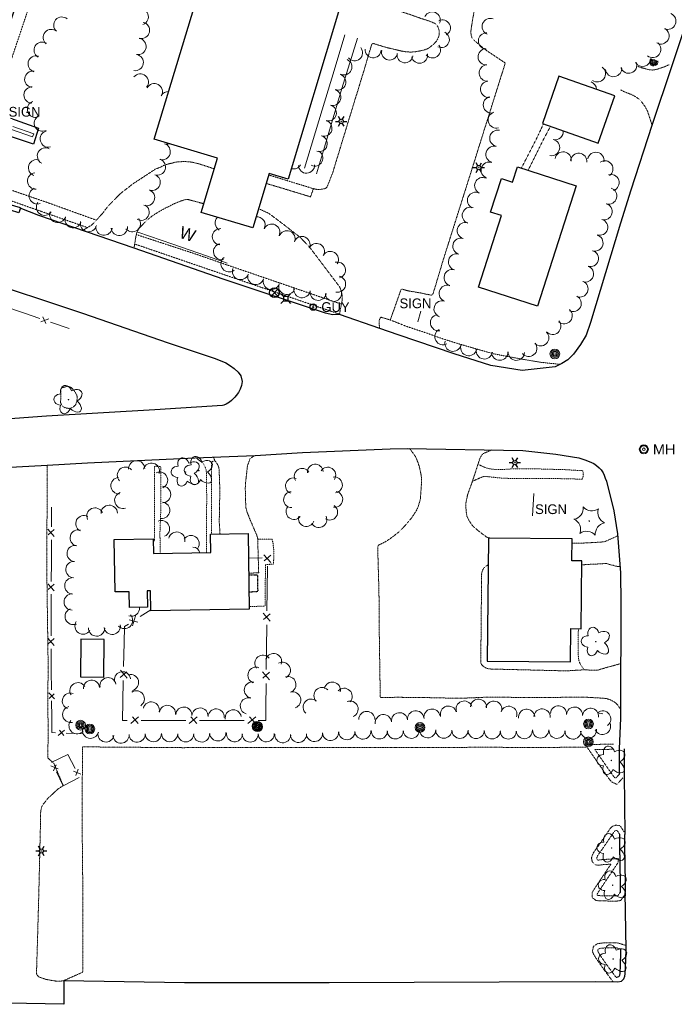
# Model space of a CAD drawing. Extents: x 386588 to 390135, y 96998 to 113606.
# Tile 13 of 93: x 387647 to 387970, y 97989 to 98474. Entities that reach past the tile are written whole.
import ezdxf
from ezdxf.enums import TextEntityAlignment as Align

# ---------------------------------------------------------------- set-up
doc = ezdxf.new("R2010")
doc.units = 0
doc.header["$MEASUREMENT"] = 0
doc.linetypes.add('Wisdot3', pattern=[0.1875, 0.125, -0.0625])
doc.linetypes.add('Wisdot5', pattern=[0.1, 0.05, -0.05])
for name, color, linetype, lineweight in [('E_BLD', 241, 'Continuous', 25), ('E_DWY', 2, 'Wisdot3', 15), ('E_LAND_Vegetation', 3, 'Continuous', 15), ('E_LTG', 21, 'Continuous', 25), ('E_MISCPROP', 30, 'Continuous', 15), ('E_MISCPROP_HvyDash', 241, 'Wisdot3', 25), ('E_MISCPROP_Railing', 30, 'Continuous', 15), ('E_PATH_Sidewalk', 2, 'Wisdot5', 15), ('E_RDWY', 21, 'Continuous', 25), ('E_SGN', 21, 'Continuous', 15), ('E_SIG', 5, 'Continuous', 30), ('E_STRUCT', 40, 'Continuous', 25), ('E_UTL_AG_Bold', 30, 'Continuous', 25), ('E_UTL_EGuyWire', 200, 'Continuous', 25), ('E_UTL_MH', 30, 'Continuous', 15)]:
    doc.layers.add(name, color=color, linetype=linetype, lineweight=lineweight)
doc.styles.add('Style-dot_font5', font='dot_font5.shx')
doc.styles.add('Style-IGR_FONT_0', font='dot_font15.shx')

# ---------------------------------------------------------------- blocks, each defined once
blk = doc.blocks.new('GUY')
at = {"layer": 'E_UTL_EGuyWire'}
for radius in [4, 0.5]:
    blk.add_circle((0, 0), radius, dxfattribs=at)
at = {"layer": 'E_UTL_EGuyWire', "style": 'Style-dot_font5'}
blk.add_text('GUY', height=12, dxfattribs=at).set_placement((10, 0), align=Align.MIDDLE_LEFT)
blk = doc.blocks.new('LPOL')
at = {"layer": 'E_LTG'}
for p, q in [((-4, 0), (-1.5, 0)), ((-0.75, 1.3), (-2, 3.46)), ((0.75, 1.3), (2, 3.46)), ((1.5, 0), (4, 0)), ((-2, -3.46), (-0.75, -1.3)), ((2, -3.46), (0.75, -1.3))]:
    blk.add_line(p, q, dxfattribs=at)
for radius in [1.5, 1.5, 1.5, 0.125]:
    blk.add_circle((0, 0), radius, dxfattribs=at)
blk = doc.blocks.new('MH')
at = {"layer": 'E_UTL_MH'}
for radius in [5, 4, 1.5]:
    blk.add_circle((0, 0), radius, dxfattribs=at)
at = {"layer": 'E_UTL_MH', "style": 'Style-dot_font5', "width": 1.111111}
blk.add_text('MH', height=10.8, dxfattribs=at).set_placement((10, 0), align=Align.MIDDLE_LEFT)
blk = doc.blocks.new('PBX')
at = {"layer": 'E_SIG'}
for p, q in [((4.9, 5.1), (-5.1, -5.1)), ((-5.1, 5), (5, -5.2))]:
    blk.add_line(p, q, dxfattribs=at)
blk.add_circle((0, 0), 7.21, dxfattribs=at)
blk = doc.blocks.new('PED')
at = {"layer": 'E_UTL_AG_Bold'}
for p, q in [((-2.5, 2.5), (-5.3, 5.3)), ((2.5, 2.5), (5.3, 5.3)), ((-2.5, -2.5), (-5.3, -5.3)), ((2.5, -2.5), (5.3, -5.3))]:
    blk.add_line(p, q, dxfattribs=at)
at = {"layer": 'E_UTL_AG_Bold', "flags": 128}
blk.add_lwpolyline([(-2.5, -2.5), (2.5, -2.5), (2.5, 2.5), (-2.5, 2.5)], close=True, dxfattribs=at)
blk = doc.blocks.new('CTRE')
at = {"layer": 'E_LAND_Vegetation'}
blk.add_circle((0, 0), 0.223, dxfattribs=at)
for centre, start, end in [((-11.97, 8.96), 280.2067, 5.97162), ((1.81, 14.92), 220.21132, 305.97623), ((13.83, 5.89), 160.21133, 245.97624), ((-13.83, -5.9), 340.21132, 65.97623), ((-1.81, -14.93), 40.21133, 125.97624)]:
    blk.add_arc(centre, 7.87, start, end, dxfattribs=at)
at = {"layer": 'E_LAND_Vegetation', "extrusion": (0, 0, -1)}
blk.add_arc((-12.03, -9.04), 7.87, 354.07279, 79.74889, dxfattribs=at)
blk = doc.blocks.new('POLE')
at = {"layer": 'E_MISCPROP'}
for radius in [4.46, 3.35, 2.23, 1.12]:
    blk.add_circle((0, 0), radius, dxfattribs=at)
blk = doc.blocks.new('SIGN')
at = {"layer": 'E_SGN', "lineweight": 13, "style": 'Style-dot_font5'}
blk.add_text('SIGN', height=12, dxfattribs=at).set_placement((0, 0), align=Align.MIDDLE_CENTER)
blk = doc.blocks.new('DTRE')
at = {"layer": 'E_LAND_Vegetation'}
blk.add_circle((-0.18, 0), 0.183, dxfattribs=at)
for centre, major_axis, ratio in [((-1.87, 5.32), (1.36, -4.98), 0.782863), ((4.06, 2.74), (-5.27, -2.93), 0.691916), ((-5.87, 0.15), (4.93, -0.12), 0.832022), ((-2.49, -5.24), (1.8, 4.86), 0.716896), ((3.54, -3.71), (-5.01, 4.58), 0.560249)]:
    blk.add_ellipse(centre, major_axis=major_axis, ratio=ratio, start_param=1.570796, end_param=4.712389, dxfattribs=at)

msp = doc.modelspace()

# ---------------------------------------------------------------- linework, layer by layer
at = {"layer": 'E_BLD'}
for p, q in [((387713.37, 98414.84), (387738.25, 98497.49)), ((387804.14, 98477.66), (387779.32, 98395.23)), ((387912.7, 98445.9), (387904.58, 98422.59)), ((387940.23, 98436.3), (387912.7, 98445.9)), ((387932.11, 98413), (387940.23, 98436.3)), ((387904.58, 98422.59), (387932.11, 98413)), ((387744.51, 98405.46), (387713.37, 98414.84)), ((387736.48, 98378.8), (387744.51, 98405.46)), ((387889.89, 98393.68), (387892.32, 98401.23)), ((387892.32, 98401.23), (387921.25, 98391.91)), ((387769.96, 98398.05), (387761.86, 98371.16)), ((387779.32, 98395.23), (387769.96, 98398.05)), ((387879.09, 98379.01), (387884.39, 98395.45)), ((387884.39, 98395.45), (387889.89, 98393.68)), ((387921.25, 98391.91), (387902.14, 98332.59)), ((387761.86, 98371.16), (387736.48, 98378.8)), ((387873.08, 98341.96), (387884.46, 98377.29)), ((387884.46, 98377.29), (387879.09, 98379.01)), ((387902.14, 98332.59), (387873.08, 98341.96)), ((387741.02, 98220.39), (387759.59, 98220.65)), ((387741.15, 98211.21), (387741.02, 98220.39)), ((387759.59, 98220.65), (387760.12, 98183.3)), ((387693.65, 98217.68), (387712.83, 98217.95)), ((387694.01, 98191.89), (387693.65, 98217.68)), ((387712.83, 98217.95), (387712.93, 98210.81)), ((387878.09, 98218.42), (387877.43, 98157.81)), ((387919.28, 98217.97), (387878.09, 98218.42)), ((387919.16, 98207.16), (387919.28, 98217.97)), ((387712.93, 98210.81), (387741.15, 98211.21)), ((387923.98, 98207.11), (387919.16, 98207.16)), ((387923.62, 98173.75), (387923.98, 98207.11)), ((387701.06, 98191.98), (387694.01, 98191.89)), ((387701.17, 98184.23), (387701.06, 98191.98)), ((387711.46, 98192.42), (387709.87, 98192.4)), ((387709.87, 98192.4), (387709.99, 98184.35)), ((387711.6, 98182.62), (387711.46, 98192.42)), ((387709.99, 98184.35), (387701.17, 98184.23)), ((387760.12, 98183.3), (387711.6, 98182.62)), ((387918.49, 98157.36), (387918.67, 98173.8)), ((387918.67, 98173.8), (387923.62, 98173.75)), ((387677.19, 98168.53), (387677.01, 98150.02)), ((387688.72, 98168.41), (387677.19, 98168.53)), ((387688.53, 98149.9), (387688.72, 98168.41)), ((387877.43, 98157.81), (387918.49, 98157.36)), ((387677.01, 98150.02), (387688.53, 98149.9))]:
    msp.add_line(p, q, dxfattribs=at)
at = {"layer": 'E_DWY', "flags": 128}
for points in [[(387818.59, 98455.11), (387820.09, 98460.28), (387820.69, 98462.07), (387821.28, 98462.02), (387822.44, 98461.68), (387824.21, 98461.13), (387825.71, 98460.66), (387828.13, 98459.96), (387830.59, 98459.42), (387832.27, 98459), (387833.86, 98458.63), (387835.54, 98458.21), (387837.55, 98457.92), (387839.71, 98457.79), (387841.77, 98457.93), (387843.86, 98458.28), (387845.25, 98458.57), (387846.55, 98458.89), (387848.41, 98459.63), (387849.54, 98460.48), (387850.54, 98461.28), (387851.59, 98462.29), (387852.4, 98463.23), (387853.23, 98464.67), (387853.76, 98466.34), (387853.81, 98467.53), (387853.73, 98468.26), (387853.34, 98469.75), (387852.62, 98471.06), (387851.55, 98471.97), (387849.34, 98472.9), (387847.38, 98473.58), (387844.74, 98474.38), (387839.36, 98476.3), (387803.36, 98487.83), (387802.63, 98487.87), (387801.37, 98488.01), (387799.9, 98488.15), (387798.71, 98488.31), (387796.74, 98488.31), (387795.35, 98488.14), (387795, 98488.03), (387794.25, 98487.62), (387793.45, 98486.82), (387792.54, 98485.33), (387791.6, 98483.2), (387790.98, 98481.62)], [(387824.41, 98321.67), (387824.09, 98324.41), (387824.13, 98325.1), (387824.28, 98325.73), (387824.43, 98326.21), (387824.7, 98326.77), (387825.13, 98327.18), (387829.64, 98325.84), (387834.91, 98340.7), (387835.42, 98340.99), (387838.27, 98340.21), (387841.98, 98339.59), (387845.77, 98338.9), (387847.95, 98338.41), (387848.9, 98338.25), (387849.76, 98338.02), (387850.15, 98338.14), (387850.58, 98338.51), (387850.91, 98339.34), (387855.92, 98356.04), (387869.88, 98400.13), (387878.24, 98426.77), (387886.31, 98452.42), (387877.34, 98458.37), (387872.77, 98461.97), (387870.82, 98463.76), (387869.99, 98464.65), (387869.44, 98466.15), (387869.39, 98468.08), (387869.65, 98470.33), (387870.24, 98474.03), (387870.83, 98477.12), (387871.3, 98479.52), (387871.87, 98482.34), (387872.15, 98484.08)], [(387794.92, 98390.06), (387797.67, 98390.6), (387798.54, 98391.41), (387801.38, 98398.69), (387808.73, 98422.86), (387815.78, 98445.78), (387818.59, 98455.11)], [(387966.98, 98451.55), (387964.76, 98450.55), (387962.62, 98449.86), (387960.94, 98449.26), (387958.88, 98448.94), (387957.11, 98449.07), (387955.08, 98449.68), (387953.07, 98450.19), (387951.57, 98450.74)], [(387958.59, 98422.01), (387956.91, 98427.12), (387956.27, 98429.01), (387955.24, 98430.85), (387954.47, 98431.9), (387953.32, 98433.52), (387952.36, 98434.51), (387951.25, 98435.29), (387949.93, 98436.15), (387948.5, 98436.85), (387947.04, 98437.45), (387945.29, 98438.06), (387943.01, 98439.25)], [(387742.95, 98400.27), (387735.08, 98402.85), (387733.65, 98403.12), (387732.41, 98403.44), (387730.95, 98403.7), (387729.48, 98403.8), (387728.03, 98403.85), (387726.39, 98403.8), (387724.89, 98403.71), (387723.43, 98403.47), (387721.98, 98403.08), (387720.28, 98402.68), (387718.39, 98402.11), (387717.1, 98401.48), (387716.08, 98400.92), (387714.14, 98400.28)], [(387714.16, 98400.29), (387702.71, 98392.79), (387700.44, 98391), (387698.38, 98389.47), (387696.31, 98387.74), (387694.73, 98386.13), (387692.76, 98384.11), (387690.83, 98382.17), (387689.53, 98380.55), (387688.03, 98378.52), (387686.19, 98376.48), (387684.49, 98374.62), (387683.34, 98373.41), (387682.41, 98372.54), (387678.12, 98369.89)], [(387768.47, 98393.13), (387790.35, 98386.49), (387791.78, 98390.5), (387793.63, 98390.12), (387794.95, 98390.06)], [(387703.39, 98361.2), (387704.33, 98367.14), (387704.53, 98368.15), (387704.85, 98369.17), (387705.27, 98369.96), (387706.07, 98371.09), (387707.19, 98372.34), (387708.78, 98373.98), (387710.17, 98375.29), (387711.3, 98376.27), (387712.54, 98377.21), (387716.29, 98379.56), (387718.74, 98380.91), (387720.51, 98381.7), (387722.71, 98382.9), (387724.27, 98383.57), (387726.04, 98384.28), (387727.84, 98384.9), (387729.07, 98385.18), (387730.17, 98385.13), (387732.13, 98384.64), (387734.36, 98384.03), (387735.88, 98383.57), (387737.78, 98383.1)], [(387764.72, 98380.68), (387769.83, 98378.33), (387777.65, 98372.44), (387785.41, 98366.38), (387789.77, 98361.85), (387804.77, 98342.01), (387805.44, 98340.2), (387805.76, 98338.85), (387805.94, 98337.79), (387806.01, 98336.29), (387805.81, 98334.75), (387805.51, 98333.52), (387805.26, 98332.16), (387805.11, 98331.48), (387804.62, 98328.5)], [(387675.13, 98288.81), (387673.99, 98290.91), (387673.33, 98291.59), (387672.57, 98292.48), (387671.95, 98292.81), (387671.03, 98293.01), (387670.13, 98292.98), (387669.38, 98292.83), (387668.33, 98292.57), (387667.63, 98292.15), (387667.27, 98291.83), (387667.31, 98287.11)], [(387667.31, 98287.11), (387667.11, 98285.32), (387667.52, 98284.27), (387668.24, 98283.33), (387669.14, 98282.7), (387670.21, 98282.38), (387671.54, 98282.27), (387672.81, 98282.56), (387673.96, 98283.39), (387674.61, 98284.05), (387675.14, 98285.51), (387675.34, 98287.21), (387675.28, 98288.3), (387675.13, 98288.81)], [(387742.52, 98258.29), (387743.11, 98256.78), (387743.76, 98255.74), (387744.3, 98255.01), (387744.9, 98253.94), (387745.2, 98252.9), (387745.27, 98252.37), (387745.56, 98246.27), (387745.62, 98240.87), (387745.52, 98232.32), (387745.35, 98226.73), (387745.76, 98220.46)], [(387762.81, 98259.11), (387760.53, 98257.45), (387759.93, 98255.87), (387759.27, 98253.9), (387759.11, 98252.64), (387758.93, 98250.76), (387758.72, 98248.96), (387758.47, 98246.96), (387758.27, 98244.96), (387758.2, 98242.69), (387758.26, 98240.18), (387758.3, 98237.73), (387758.4, 98235.48), (387758.51, 98233.59), (387758.55, 98233.13), (387759.02, 98231.44), (387760.2, 98228.28), (387762.33, 98223.38), (387763.95, 98219.53), (387764.19, 98218.69), (387764.27, 98218.25), (387764.32, 98218.03), (387764.8, 98201.34), (387759.87, 98201.04)], [(387943.03, 98134.26), (387941.54, 98136.33), (387940.91, 98136.97), (387940.15, 98137.6), (387939.16, 98138.15), (387938.15, 98138.65), (387937.16, 98139), (387936.12, 98139.29), (387935.39, 98139.39), (387934.89, 98139.46), (387934.56, 98139.52), (387925.59, 98140.01), (387897.77, 98139.84), (387878.45, 98140.06), (387863.91, 98139.45), (387847.88, 98139.8), (387833.53, 98139.96), (387824.74, 98139.85), (387824.51, 98151.94), (387824.29, 98167.71), (387824.14, 98176.33), (387824.08, 98191.17), (387823.68, 98205.66), (387823.43, 98213.49), (387823.67, 98214.81), (387827.22, 98216.54), (387829.91, 98218.32), (387833.57, 98221.15), (387836.13, 98223.68), (387838.03, 98225.82), (387839.8, 98227.88), (387841.07, 98229.7), (387842.49, 98231.92), (387843.29, 98233.51), (387844.46, 98237.45), (387844.75, 98241.59), (387844.95, 98244.57), (387845.03, 98246.77), (387844.93, 98248.95), (387844.65, 98250.43), (387844.12, 98252.76), (387843.78, 98254.09), (387843.27, 98255.63), (387842.8, 98256.83), (387842.74, 98256.98), (387842.74, 98256.96), (387842.03, 98258.62), (387839.16, 98262.53)], [(387879.67, 98261.81), (387875.29, 98259.94), (387874.61, 98259.13), (387873.89, 98257.85), (387873.66, 98257.32), (387873.39, 98256.42), (387873.09, 98255.43), (387869.86, 98245.58), (387867.81, 98240.04), (387866.83, 98235.33), (387867, 98231.77), (387867.42, 98229.08), (387868.51, 98226.87), (387869.44, 98225.56), (387870.22, 98224.42), (387870.66, 98223.95), (387873.87, 98221.3), (387877.15, 98218.87), (387877.93, 98218.68), (387878.74, 98218.44), (387878.88, 98218.41)], [(387661.02, 98158.62), (387660.48, 98196.86), (387660.51, 98244.17), (387660.66, 98251.16), (387660.64, 98254.28)], [(387941.64, 98219.45), (387935.22, 98216.58), (387931.38, 98216.28), (387927.51, 98216.06), (387921.71, 98215.83), (387919.29, 98215.89), (387919.25, 98215.89)], [(387943.14, 98156.51), (387938.97, 98155.38), (387935.41, 98154.4), (387931.67, 98153.3), (387929.2, 98153.29), (387925.26, 98153.5), (387916.25, 98152.97), (387879.82, 98153.87), (387878.21, 98153.92), (387877.01, 98154.26), (387876.04, 98154.87), (387875.4, 98155.31), (387874.79, 98155.88), (387874.35, 98156.65), (387874.25, 98156.97), (387874.24, 98157.04), (387874.65, 98200.57), (387874.76, 98201.27), (387874.98, 98202.3), (387875.52, 98203.28), (387876.1, 98204.02), (387876.91, 98204.65), (387877.94, 98205.24)], [(387942.86, 98204.26), (387940.63, 98204.57), (387939.59, 98204.96), (387938.76, 98205.07), (387937.55, 98205.41), (387936.45, 98205.82), (387934.97, 98205.82), (387930.79, 98205.56), (387927.92, 98205.45), (387924.42, 98205.22), (387923.96, 98205.2)], [(387768.17, 98115.21), (387727.04, 98115.14), (387678.03, 98115.54), (387677.75, 98082.95), (387678.09, 98050.97), (387678.23, 98015.09), (387678.2, 98004.59), (387668.82, 98000.41), (387666.9, 98000.07), (387664.73, 98000.17), (387659.99, 98000.98), (387657.75, 98001.72), (387656.29, 98002.32), (387655.6, 98003.22), (387655.32, 98004), (387655.8, 98019.59), (387656.47, 98043.31), (387657.19, 98073.74), (387657.39, 98083.88), (387657.92, 98086.17), (387658.36, 98086.88), (387660.99, 98090.23), (387665.74, 98094.67), (387668.5, 98096.45), (387663.8, 98107.56), (387661.09, 98109.87), (387660.91, 98110.22), (387661, 98117.47), (387661.12, 98122.97), (387660.95, 98131.89), (387661.02, 98158.62)], [(387768.17, 98115.21), (387821.2, 98115.15), (387847.85, 98115.28), (387870.18, 98115.31), (387912.14, 98115.3), (387926.35, 98115.39)], [(387944.22, 98100.23), (387941.35, 98097.05), (387938.65, 98098.33), (387937.69, 98099.49), (387937.01, 98100.38), (387925.68, 98116.72), (387939.62, 98116.84)], [(387942.36, 98101.91), (387940.74, 98100.11), (387940.23, 98100.35), (387939.65, 98101.05), (387939.03, 98101.85), (387930.43, 98114.26), (387939.65, 98114.34)], [(387944.82, 98073.72), (387942.92, 98076.66), (387940.77, 98076.95), (387939.27, 98076.47), (387938.27, 98075.64), (387937.81, 98075.01), (387937.55, 98074.65), (387932.31, 98066.96)], [(387942.72, 98072.36), (387941.44, 98074.34), (387941, 98074.4), (387940.5, 98074.24), (387940.11, 98073.92), (387939.83, 98073.53), (387939.59, 98073.2), (387934.38, 98065.56)], [(387938.24, 98057.77), (387933.79, 98057.46), (387933.37, 98057.39), (387932.42, 98057.25), (387930.56, 98057.43), (387929.19, 98058.95), (387928.77, 98060.75), (387929.21, 98062.19), (387929.8, 98063.48), (387932.35, 98067.02)], [(387942.84, 98043.76), (387941.79, 98042.19), (387941.16, 98042.07), (387934.65, 98042.13), (387933.84, 98042.18), (387933.07, 98042.24), (387932.46, 98042.24), (387931.95, 98042.29), (387931.59, 98042.55), (387931.6, 98043.03), (387931.83, 98043.46), (387932.13, 98043.97), (387941.92, 98058.6), (387942.05, 98060.54), (387933.52, 98059.95), (387932.99, 98059.87), (387932.35, 98059.77), (387931.77, 98059.82), (387931.48, 98060.15), (387931.36, 98060.66), (387931.55, 98061.29), (387931.97, 98062.21), (387934.38, 98065.56)], [(387945.35, 98043.1), (387944.92, 98042.37), (387943.28, 98039.93), (387941.38, 98039.56), (387934.55, 98039.63), (387933.67, 98039.69), (387932.98, 98039.74), (387932.33, 98039.74), (387931.02, 98039.87), (387929.06, 98041.3), (387929.11, 98043.68), (387929.66, 98044.68), (387930.01, 98045.3), (387938.32, 98057.72)], [(387945.76, 98017.72), (387944.02, 98018.26), (387941.47, 98019.03), (387939.15, 98019.01), (387937.97, 98019.03), (387936.66, 98019.01), (387935.21, 98019), (387933.92, 98018.87), (387933.1, 98018.79), (387931.82, 98018.6), (387929.75, 98017.24), (387929.26, 98014.84), (387929.81, 98013.39), (387930.29, 98012.64), (387930.99, 98011.46), (387934.96, 98005.75), (387936.33, 98003.93), (387938.88, 98000.52), (387939.35, 97999.87)], [(387943.3, 98015.86), (387941.11, 98016.53), (387939.13, 98016.51), (387937.97, 98016.53), (387936.7, 98016.51), (387935.34, 98016.5), (387934.16, 98016.38), (387933.41, 98016.31), (387932.74, 98016.21), (387932, 98015.72), (387931.86, 98015.05), (387932.06, 98014.52), (387932.42, 98013.95), (387933.09, 98012.8), (387936.99, 98007.21), (387938.33, 98005.43), (387940.88, 98002.02)]]:
    msp.add_lwpolyline(points, dxfattribs=at)
at = {"layer": 'E_LAND_Vegetation'}
msp.add_line((387934.4, 98131.77), (387931.75, 98132.23), dxfattribs=at)
for centre, radius, start, end in [((387706.44, 98475.22), 4.02, 289.6017, 109.5864), ((387850.33, 98473.66), 3.95, 335.4321, 155.4168), ((387966.32, 98473.02), 4.09, 246.9673, 66.9519), ((387667.82, 98471.08), 4.02, 49.4029, 229.3876), ((387707.02, 98468.52), 4.02, 257.4719, 77.4566), ((387855.33, 98469.72), 3.95, 297.7596, 117.7443), ((387878.89, 98470.36), 4.02, 68.3863, 248.371), ((387662.63, 98464.98), 4.02, 49.9796, 229.9642), ((387854.8, 98463.99), 3.95, 244.715, 64.6997), ((387877.08, 98463.26), 4.02, 87.477, 267.4617), ((387962.92, 98465.84), 4.09, 240.7651, 60.7498), ((387658.15, 98458.74), 4.02, 58.8452, 238.8299), ((387705.32, 98460.55), 4.02, 260.5337, 80.5183), ((387958.92, 98459.15), 4.09, 230.7055, 50.6901), ((387812.06, 98457.48), 3.95, 219.7583, 39.7429), ((387821.19, 98458.96), 3.95, 175.7397, 355.7243), ((387829.27, 98457.81), 3.95, 168.2194, 348.2041), ((387836.92, 98456.47), 3.95, 171.7129, 351.6976), ((387844.06, 98456.23), 3.95, 191.4266, 11.4113), ((387850.44, 98458.86), 3.95, 216.7105, 36.6952), ((387876.9, 98455.45), 4.02, 93.4075, 273.3922), ((387655.16, 98451.97), 4.02, 74.1721, 254.1568), ((387703.98, 98452.64), 4.02, 260.3358, 80.3205), ((387806.83, 98450.52), 3.95, 245.9701, 65.9548), ((387947.1, 98451.39), 4.04, 198.8566, 18.8413), ((387953.95, 98454.74), 4.04, 210.8859, 358.4798), ((387653.5, 98444.39), 4.02, 81.2888, 261.2735), ((387877.44, 98447.5), 4.02, 94.9986, 274.9833), ((387931.65, 98447.1), 4.04, 233.3208, 53.3055), ((387939.64, 98449.71), 4.04, 187.5033, 7.4879), ((387706.45, 98443.03), 4.02, 320.586, 140.5707), ((387713.38, 98438.26), 4.02, 332.1359, 152.1206), ((387803.76, 98443.04), 3.95, 251.4613, 71.4459), ((387878.14, 98439.49), 4.02, 94.9986, 274.9833), ((387927.21, 98439.36), 4.04, 0.9243, 69.7386), ((387653.15, 98436.64), 4.02, 88.5429, 268.5276), ((387720.33, 98434.34), 4.02, 88.3878, 151.0399), ((387801.29, 98435.47), 3.95, 253.4502, 73.4349), ((387654.82, 98429.64), 4.02, 108.643, 288.6276), ((387879.47, 98431.8), 4.02, 101.0029, 280.9876), ((387799.12, 98427.8), 3.95, 255.4804, 75.4651), ((387881.85, 98424.36), 4.02, 106.8995, 286.8842), ((387658.22, 98422.78), 4.02, 118.3804, 298.3651), ((387796.99, 98420.28), 3.95, 253.5166, 73.5013), ((387661.15, 98414.99), 4.02, 104.8443, 284.829), ((387882.64, 98415.37), 4.02, 78.5778, 258.5625), ((387910.9, 98418.66), 4.02, 256.2274, 4.7891), ((387794.67, 98412.74), 3.95, 253.1591, 73.1437), ((387909.09, 98410.78), 4.02, 257.6398, 77.6245), ((387659.74, 98406.59), 4.02, 62.4536, 242.4383), ((387717.26, 98408.78), 4.02, 253.2725, 73.2571), ((387719.49, 98416.47), 4.02, 253.9695, 287.156), ((387792.48, 98405.56), 3.95, 242.5357, 62.5204), ((387880.76, 98407.39), 4.02, 73.9743, 253.959), ((387914.83, 98404.65), 4.02, 350.6114, 170.5961), ((387930.93, 98404.46), 4.02, 348.7621, 168.7468), ((387655.38, 98400.8), 4.02, 71.1923, 251.177), ((387714.91, 98401.19), 4.02, 251.0807, 71.0654), ((387878.38, 98399.61), 4.02, 71.2804, 251.2651), ((387922.49, 98403.93), 4.02, 354.2597, 174.2444), ((387935.36, 98400.26), 4.02, 304.3184, 124.303), ((387781.96, 98404.15), 3.95, 253.8195, 332.4939), ((387788.37, 98402.08), 3.95, 182.0832, 2.0678), ((387654.9, 98394.3), 4.02, 94.7716, 274.7563), ((387712.29, 98393.62), 4.02, 250.4093, 70.394), ((387875.21, 98391.99), 4.02, 65.0381, 245.0228), ((387938.4, 98393.5), 4.02, 288.4019, 108.3866), ((387655.7, 98386.97), 4.02, 112.1153, 292.1), ((387709.57, 98386.1), 4.02, 249.6761, 69.6608), ((387937.3, 98386.92), 4.02, 253.8001, 73.7848), ((387871.67, 98384.74), 4.02, 64.2696, 244.2543), ((387659.27, 98381.38), 4.02, 145.6625, 325.6472), ((387665.79, 98377.87), 4.02, 161.3682, 341.3529), ((387706.87, 98378.92), 4.02, 239.9125, 59.8972), ((387869.13, 98377.38), 4.02, 70.9113, 250.896), ((387934.97, 98379.21), 4.02, 254.3561, 74.3408), ((387673.38, 98375.25), 4.02, 161.4999, 341.4846), ((387702.55, 98373.26), 4.02, 218.3063, 38.291), ((387747.36, 98373.62), 4.01, 136.1101, 239.9555), ((387763.98, 98372.61), 4.01, 332.9128, 96.9535), ((387932.77, 98371.54), 4.02, 252.8108, 72.7955), ((387680.97, 98373.33), 4.02, 166.6852, 346.6699), ((387688.55, 98371.56), 4.02, 173.3923, 353.377), ((387696.12, 98371.43), 4.02, 185.501, 5.4857), ((387745.93, 98366.82), 4.01, 87.2463, 267.231), ((387771.23, 98369.05), 4.01, 334.5269, 154.5116), ((387778.76, 98365.8), 4.01, 339.2148, 159.1995), ((387866.65, 98369.82), 4.02, 73.0148, 252.9995), ((387786.11, 98362.96), 4.01, 335.3956, 155.3803), ((387864.45, 98362.16), 4.02, 74.8571, 254.8418), ((387930.46, 98363.79), 4.02, 254.1997, 74.1844), ((387746.53, 98359.48), 4.01, 103.2808, 283.2655), ((387793.26, 98359.52), 4.01, 332.9697, 152.9543), ((387928.23, 98356.1), 4.02, 253.3392, 73.3239), ((387750.23, 98353.49), 4.01, 128.4258, 308.4105), ((387800.1, 98355.61), 4.01, 329.2141, 149.1988), ((387862.32, 98354.4), 4.02, 74.5334, 254.5181), ((387755.87, 98349.71), 4.01, 159.0097, 338.9944), ((387803.55, 98350.38), 4.01, 286.5372, 106.5218), ((387860.15, 98346.65), 4.02, 74.2775, 254.2622), ((387925.77, 98348.54), 4.02, 251.0035, 70.9882), ((387763.37, 98347.26), 4.01, 162.756, 342.7406), ((387771.05, 98344.79), 4.01, 161.4281, 341.4127), ((387803.65, 98343.49), 4.01, 258.657, 78.6417), ((387778.65, 98342.36), 4.01, 162.6859, 342.6706), ((387786.17, 98340.76), 4.01, 171.7769, 351.7616), ((387857.69, 98338.91), 4.02, 71.7777, 251.7623), ((387923.08, 98341.13), 4.02, 247.1455, 67.1301), ((387794.15, 98339.5), 4.01, 170.1623, 350.147), ((387801.66, 98339.01), 4.01, 182.9827, 2.9674), ((387919.75, 98333.96), 4.02, 243.5238, 63.5085), ((387855.19, 98331.28), 4.02, 72.0089, 251.9936), ((387915.33, 98327.93), 4.02, 229.7283, 49.713), ((387853.45, 98324.48), 4.02, 99.4794, 279.4641), ((387855.59, 98317.57), 4.02, 118.4564, 298.4411), ((387909.65, 98322.7), 4.02, 221.2034, 41.1881), ((387903.76, 98317.08), 4.02, 224.1404, 44.1251), ((387860.54, 98314.38), 4.02, 166.6138, 346.5985), ((387868.31, 98312.2), 4.02, 165.6802, 345.6648), ((387875.99, 98310.6), 4.02, 170.6306, 350.6153), ((387897.89, 98311.86), 4.02, 219.3414, 39.326), ((387883.58, 98309.98), 4.02, 181.8174, 1.8021), ((387891.77, 98309.95), 4.02, 177.4194, 357.4041), ((387699.19, 98249.32), 4.04, 42.7526, 222.7373), ((387704.69, 98252.45), 4.04, 1.886, 181.8707), ((387711.96, 98251.31), 4.04, 344.1258, 164.1104), ((387792.68, 98250.83), 3.91, 5.424, 185.4087), ((387798.85, 98249.39), 3.91, 327.7942, 147.7789), ((387715.93, 98246.87), 4.04, 294.1906, 114.1753), ((387786.26, 98248.82), 3.91, 32.1933, 212.178), ((387802.13, 98244.6), 3.91, 278.0807, 98.0654), ((387696, 98244.16), 4.04, 94.0854, 274.0701), ((387717.43, 98239.85), 4.04, 271.012, 90.9966), ((387781.92, 98244.1), 3.91, 68.826, 248.8107), ((387697.85, 98236.96), 4.04, 109.7375, 289.7221), ((387780.98, 98237.3), 3.91, 92.7168, 272.7015), ((387802.28, 98237.5), 3.91, 260.4725, 80.4571), ((387691.17, 98230.57), 4.04, 1.7159, 181.7006), ((387716.99, 98232.07), 4.04, 263.9452, 83.9298), ((387782.2, 98231.48), 3.91, 142.3007, 322.2853), ((387799.79, 98231.17), 3.91, 236.6979, 56.6826), ((387678.71, 98225.5), 4.04, 62.7993, 242.784), ((387684.14, 98229.24), 4.04, 25.0292, 205.0139), ((387788.31, 98228.01), 3.91, 161.5046, 341.4892), ((387794.47, 98227.49), 3.91, 205.5567, 25.5414), ((387716.88, 98223.02), 4.04, 293.1126, 113.0973), ((387675.91, 98218.43), 4.04, 74.4544, 254.4391), ((387724.42, 98217.38), 4.04, 346.7844, 166.7691), ((387731.46, 98215.64), 4.04, 326.4163, 146.401), ((387674.43, 98210.77), 4.04, 81.4786, 261.4633), ((387732.01, 98209.97), 4.04, 16.7544, 83.9521), ((387673.76, 98202.9), 4.04, 86.3442, 266.3288), ((387673.25, 98194.87), 4.04, 87.1387, 267.1234), ((387672.92, 98186.92), 4.04, 90.1143, 270.099), ((387673.41, 98179.78), 4.04, 112.5242, 292.5089), ((387698.65, 98177.83), 4.04, 222.9813, 42.966), ((387702.09, 98183.89), 4.04, 251.1787, 5.8461), ((387678.27, 98175.09), 4.04, 146.2932, 326.2779), ((387692.6, 98174.96), 4.04, 188.7638, 8.7485), ((387684.95, 98174.1), 4.04, 178.8992, 358.8839), ((387772.16, 98157.56), 3.98, 342.1724, 162.1571), ((387766.87, 98156.76), 3.98, 39.5474, 219.5321), ((387776.47, 98153.27), 3.98, 297.4948, 117.4794), ((387697.7, 98148.61), 3.98, 6.8682, 186.8529), ((387701.66, 98147.21), 3.98, 284.7828, 104.7675), ((387763.47, 98150.83), 3.98, 68.5068, 248.4915), ((387675.73, 98143.22), 3.98, 31.286, 211.2707), ((387682.44, 98144.41), 3.98, 4.4218, 184.4065), ((387690.53, 98145.67), 3.98, 11.2391, 191.2238), ((387761.68, 98143.55), 3.98, 80.1053, 260.09), ((387779.22, 98146.22), 3.98, 287.5813, 107.566), ((387801.09, 98143.5), 3.98, 348.3575, 168.3421), ((387672.01, 98138.12), 3.98, 70.4276, 250.4123), ((387704.52, 98139.18), 3.98, 302.6191, 122.6038), ((387781.61, 98138.64), 3.98, 287.1835, 107.1682), ((387796, 98140.82), 3.98, 45.3047, 225.2894), ((387806.91, 98140.45), 3.98, 317.5116, 137.4963), ((387711.88, 98133.71), 3.98, 346.2464, 166.2311), ((387759.7, 98135.67), 3.98, 75.4119, 255.3966), ((387790.65, 98135.14), 3.98, 49.398, 229.3827), ((387809.84, 98134.15), 3.98, 292.1769, 112.1616), ((387866.07, 98134.15), 4, 19.9211, 199.9058), ((387873.13, 98135.02), 4, 356.1366, 176.1213), ((387880.65, 98134.08), 4, 345.3025, 165.2872), ((387672.17, 98131.49), 3.98, 102.1931, 282.1778), ((387719.86, 98132.03), 3.98, 352.0551, 172.0398), ((387727.9, 98131.2), 3.98, 355.7995, 175.7842), ((387735.89, 98130.72), 3.98, 356.9023, 176.887), ((387743.82, 98130.27), 3.98, 356.6716, 176.6563), ((387752.26, 98129.84), 3.98, 10.5262, 190.5109), ((387818.05, 98129.03), 3.98, 359.3455, 179.3301), ((387834.21, 98128.39), 4, 6.8461, 186.8308), ((387842.16, 98129.34), 4, 6.8461, 186.8308), ((387850.21, 98130.18), 4, 9.5717, 189.5564), ((387858.31, 98131.67), 4, 15.9598, 195.9445), ((387888.08, 98131.54), 4, 341.3027, 161.2874), ((387896.83, 98130.07), 4, 6.8402, 186.8249), ((387904.45, 98130.26), 4, 357.0543, 177.039), ((387912.51, 98131.75), 3.98, 355.882, 175.8667), ((387920.46, 98131.2), 3.98, 356.2464, 176.231), ((387928.34, 98130.57), 3.98, 354.8767, 174.8614), ((387934.3, 98129.28), 3.98, 307.3704, 127.3551), ((387675.3, 98125.93), 3.98, 140.823, 320.8077), ((387826.25, 98127.44), 4, 6.8461, 186.8308), ((387934.25, 98125.62), 3.98, 205.9263, 25.9109), ((387681.97, 98123.71), 3.98, 165.2597, 345.2444), ((387689.56, 98121.91), 3.98, 169.3737, 349.3584), ((387712.9, 98122.03), 3.98, 181.5115, 1.4962), ((387720.94, 98122.06), 3.98, 179.0231, 359.0078), ((387736.68, 98121.89), 3.98, 183.79, 3.7747), ((387744.62, 98122.42), 3.98, 183.79, 3.7747), ((387752.88, 98122.03), 3.98, 174.7148, 354.6994), ((387768.53, 98121.99), 3.98, 181.5074, 1.4921), ((387792.28, 98122.15), 3.98, 183.612, 3.5967), ((387800.21, 98122.67), 3.98, 183.7868, 3.7715), ((387808.24, 98123.01), 3.98, 181.527, 1.5117), ((387816.15, 98123.33), 3.98, 182.6218, 2.6065), ((387824.26, 98123.43), 3.98, 178.3707, 358.3554), ((387832.12, 98123.41), 3.98, 180.8064, 0.7911), ((387839.99, 98123.69), 3.98, 182.9311, 2.9158), ((387848.1, 98123.95), 3.98, 178.5562, 358.5409), ((387856.01, 98123.76), 3.98, 179.6758, 359.6604), ((387863.97, 98123.71), 3.98, 179.6758, 359.6604), ((387871.95, 98123.6), 3.98, 179.0488, 359.0335), ((387879.91, 98123.44), 3.98, 178.7794, 358.764), ((387887.82, 98123.35), 3.98, 180.0008, 359.9855), ((387895.67, 98123.52), 3.98, 182.8658, 2.8505), ((387903.74, 98123.84), 3.98, 179.5109, 359.4955), ((387911.79, 98123.7), 3.98, 176.7363, 356.721), ((387919.68, 98123.31), 3.98, 178.5148, 358.4994), ((387927.26, 98123.77), 3.98, 187.5859, 7.5706), ((387696.98, 98121.33), 3.98, 182.7093, 2.6939), ((387704.9, 98121.8), 3.98, 182.9069, 2.8916), ((387728.87, 98121.99), 3.98, 179.7569, 359.7416), ((387760.64, 98121.88), 3.98, 179.7412, 359.7259), ((387776.67, 98121.55), 3.98, 175.9659, 355.9506), ((387784.4, 98121.69), 3.98, 181.9779, 1.9625)]:
    msp.add_arc(centre, radius, start, end, dxfattribs=at)
at = {"layer": 'E_MISCPROP'}
for centre, radius in [((387959.48, 98453), 1.01), ((387959.47, 98453), 0.502)]:
    msp.add_circle(centre, radius, dxfattribs=at)
for centre, radius, start, end in [((387959.46, 98453), 2.02, 129.2033, 12.9201), ((387959.44, 98453), 1.52, 116.3612, 25.7621)]:
    msp.add_arc(centre, radius, start, end, dxfattribs=at)
at = {"layer": 'E_MISCPROP_HvyDash', "flags": 128}
msp.add_lwpolyline([(387759.88, 98200.25), (387764.19, 98200.35), (387764.32, 98192.01), (387760, 98191.72)], dxfattribs=at)
at = {"layer": 'E_MISCPROP_Railing'}
for p, q in [((387657.42, 98324.86), (387661.33, 98326.46)), ((387658.45, 98327.44), (387659.85, 98324.09)), ((387660.98, 98222.82), (387664.1, 98219.23)), ((387664.11, 98222.65), (387661.04, 98219.96)), ((387767.41, 98210.18), (387770.72, 98206.29)), ((387770.76, 98209.97), (387767.45, 98207.11)), ((387660.95, 98195.93), (387664.07, 98192.34)), ((387664.07, 98195.76), (387661.01, 98193.07)), ((387767.08, 98181.33), (387770.39, 98177.44)), ((387770.43, 98181.11), (387767.11, 98178.25)), ((387700.96, 98178.08), (387705.18, 98176.9)), ((387702.64, 98175.17), (387704.05, 98180.08)), ((387660.91, 98169.04), (387664.03, 98165.45)), ((387664.04, 98168.87), (387660.98, 98166.18)), ((387696.57, 98149.67), (387699.91, 98152.5)), ((387699.92, 98149.42), (387696.65, 98153.34)), ((387766.74, 98152.47), (387770.05, 98148.58)), ((387770.09, 98152.26), (387766.78, 98149.4)), ((387664.16, 98139.22), (387661.47, 98142.23)), ((387661.51, 98139.33), (387664.07, 98141.65)), ((387705.62, 98130.36), (387701.77, 98127.01)), ((387705.45, 98127.01), (387702.55, 98130.29)), ((387734.48, 98130.34), (387730.63, 98126.99)), ((387734.3, 98126.99), (387731.41, 98130.27)), ((387763.34, 98130.32), (387759.49, 98126.97)), ((387763.16, 98126.97), (387760.27, 98130.26)), ((387669.11, 98123.72), (387665.96, 98121.21)), ((387668.86, 98121.08), (387666.69, 98123.77)), ((387665.99, 98104.69), (387662.45, 98106.2)), ((387663.66, 98103.71), (387664.94, 98106.75)), ((387673.58, 98103.5), (387677.17, 98102.1)), ((387675.89, 98104.56), (387674.7, 98101.47))]:
    msp.add_line(p, q, dxfattribs=at)
at = {"layer": 'E_MISCPROP_Railing', "flags": 128}
for points in [[(387807.18, 98466.21), (387802.04, 98448.8), (387796.11, 98429.33), (387787.37, 98400.64)], [(387813.47, 98464.63), (387805.75, 98439.84), (387797.15, 98410.98), (387793.22, 98397.81)], [(387705.27, 98369.08), (387722.56, 98363.18), (387739.05, 98357.49), (387749.31, 98353.75)], [(387639.67, 98332.46), (387648.87, 98329.34)], [(387648.87, 98329.34), (387656.96, 98326.59)], [(387662.3, 98324.77), (387671.5, 98321.65)], [(387662.67, 98233.54), (387662.66, 98223.93)], [(387662.65, 98217.58), (387662.64, 98206.66)], [(387662.64, 98206.66), (387662.63, 98197.05)], [(387759.76, 98208.52), (387766.47, 98208.6)], [(387769.15, 98204.55), (387769.01, 98192.82)], [(387662.62, 98190.7), (387662.6, 98179.77)], [(387769.01, 98192.82), (387768.89, 98182.51)], [(387706.37, 98179.73), (387711.59, 98183.11)], [(387662.6, 98179.77), (387662.59, 98170.16)], [(387698.49, 98166.8), (387698.66, 98174.75), (387700.65, 98176.03)], [(387768.81, 98175.69), (387768.68, 98163.97)], [(387698.24, 98155.07), (387698.49, 98166.8)], [(387662.59, 98163.81), (387662.57, 98152.88)], [(387768.68, 98163.97), (387768.56, 98153.65)], [(387662.68, 98143.64), (387662.57, 98152.88)], [(387697.87, 98137.95), (387698.09, 98148.26)], [(387768.48, 98146.83), (387768.34, 98135.11)], [(387662.84, 98130.13), (387662.75, 98138.26)], [(387700.01, 98128.56), (387697.67, 98128.56), (387697.87, 98137.95)], [(387768.34, 98135.11), (387768.27, 98128.52), (387764.54, 98128.52)], [(387664.62, 98122.5), (387662.93, 98122.57), (387662.84, 98130.13)], [(387717.14, 98128.55), (387706.83, 98128.56)], [(387728.87, 98128.54), (387717.14, 98128.55)], [(387746, 98128.53), (387735.68, 98128.54)], [(387757.72, 98128.53), (387746, 98128.53)], [(387678.12, 98121.9), (387670, 98122.26)], [(387662.93, 98107.91), (387662.89, 98107.99), (387670.75, 98111.84)], [(387670.75, 98111.84), (387674.36, 98104.94)], [(387668.54, 98096.28), (387665.16, 98103.28)], [(387676.29, 98100.51), (387668.52, 98096.27)]]:
    msp.add_lwpolyline(points, dxfattribs=at)
at = {"layer": 'E_PATH_Sidewalk', "flags": 128}
for points in [[(387661.26, 98507.82), (387656.65, 98494.18), (387652.96, 98484.02), (387640.23, 98446.12), (387636.95, 98436.68), (387630.1, 98417.1), (387632.69, 98406.76), (387636.83, 98391.97), (387646.69, 98388.47), (387660.5, 98383.75)], [(387905.12, 98422.41), (387901.6, 98414.92), (387894.23, 98400.61)], [(387908.58, 98421.2), (387905.12, 98414.77), (387900.64, 98405.72), (387897.56, 98399.54)], [(387791.78, 98390.5), (387769.72, 98397.27)], [(387657.81, 98379.26), (387642.34, 98384.68), (387637.74, 98386.22), (387636.96, 98384.29)], [(387657.81, 98379.26), (387680.48, 98371.34)], [(387660.3, 98383.82), (387684.82, 98374.98)], [(387704.48, 98367.91), (387734.02, 98358.21), (387749.62, 98352.8)], [(387703.71, 98363.24), (387804.65, 98328.69)], [(387749.62, 98352.8), (387805.54, 98333.64)], [(387829.64, 98325.84), (387837.34, 98322.77), (387847.73, 98319.31), (387855.4, 98316.57), (387861.18, 98314.74), (387869.97, 98312.15), (387880.64, 98309.13), (387888.51, 98307.64), (387897.01, 98306.11), (387904.37, 98304.91), (387913.28, 98303.98)], [(387733.95, 98257.94), (387735.4, 98256.75), (387736.58, 98255.92), (387737.21, 98255.43), (387737.71, 98254.72), (387738.15, 98253.98), (387738.5, 98253.24), (387738.74, 98252.57), (387738.9, 98252), (387738.98, 98251.53), (387739, 98251.2), (387739.02, 98250.86), (387739.2, 98238.8), (387739.12, 98227.87), (387739.13, 98211.18)], [(387716.27, 98210.86), (387716.15, 98221.09), (387716.62, 98233.67), (387716.65, 98253.67), (387713.39, 98253.78), (387713.55, 98224.81), (387713.49, 98217.11), (387712.84, 98216.98)], [(387741.56, 98220.4), (387741.52, 98255.37), (387741.68, 98255.84), (387741.99, 98256.14), (387743.3, 98256.47)], [(387872.88, 98254.79), (387874.03, 98254.21), (387874.67, 98253.93), (387875.77, 98253.39), (387877.06, 98252.88), (387878.09, 98252.62), (387879.56, 98252.38), (387881.22, 98252.2), (387883.01, 98252.12), (387884.77, 98252.19), (387886.36, 98252.26), (387888.4, 98252.39), (387890.57, 98252.54), (387893.38, 98252.5), (387895.94, 98252.48), (387898.04, 98252.58), (387915.96, 98252.08), (387924.45, 98251.57), (387924.62, 98250.87), (387924.77, 98249.66), (387924.73, 98249.04), (387924.57, 98248.44), (387924.44, 98247.96), (387924.25, 98247.4), (387908.2, 98247.79), (387886.77, 98247.82), (387883.31, 98248.03), (387877.41, 98248.68), (387876.13, 98248.73), (387875.04, 98248.52), (387873.87, 98248.05), (387870.11, 98246.34)], [(387764.32, 98217.93), (387765.89, 98217.9), (387768.36, 98217.88), (387769.9, 98217.93), (387770.68, 98217.88), (387771.19, 98217.85), (387771.45, 98217.64), (387771.84, 98215.98), (387772.1, 98213.77), (387772.29, 98211.73), (387772.3, 98209.87), (387772.17, 98207.17), (387772.05, 98205.59), (387772, 98205.46), (387770.73, 98205.48), (387768.68, 98205.38), (387768.13, 98205.31), (387767.98, 98184.94), (387760.1, 98184.6)], [(387925.3, 98153.5), (387924.56, 98154.37), (387924.09, 98154.99), (387923.63, 98155.67), (387923.29, 98156.24), (387922.96, 98157.04), (387922.77, 98157.53), (387922.49, 98158.39), (387922.39, 98159.36), (387922.3, 98160.3), (387922.26, 98160.95), (387922.23, 98161.31), (387922.31, 98173.76)]]:
    msp.add_lwpolyline(points, dxfattribs=at)
at = {"layer": 'E_RDWY', "flags": 128}
for points in [[(387647.37, 98381), (387646.62, 98378.61), (387638.34, 98381.21), (387632.71, 98383.07), (387629.31, 98384.93), (387625.98, 98387.46), (387623.31, 98390.27), (387621.06, 98394.42), (387618.78, 98401.18), (387618.39, 98405.84), (387618.53, 98409.82), (387619.2, 98412.7), (387622.05, 98421.17), (387629.78, 98443.39), (387646.14, 98491.77), (387657.26, 98525.07)], [(387647.37, 98381), (387639.11, 98383.58), (387633.71, 98385.37), (387630.67, 98387.04), (387627.66, 98389.33), (387625.35, 98391.75), (387623.36, 98395.42), (387621.24, 98401.69), (387620.89, 98405.9), (387621.02, 98409.49), (387621.6, 98412.02), (387624.41, 98420.36), (387632.15, 98442.58), (387648.51, 98490.98), (387659.63, 98524.28)], [(387983.28, 98495.96), (387968.3, 98451.09)], [(387968.3, 98451.09), (387958.47, 98421.65), (387948.14, 98389.77), (387943.1, 98373.59), (387928.34, 98324.61), (387926.22, 98318.29), (387923.42, 98313.8), (387919.88, 98308.94), (387917.19, 98306.25), (387914.23, 98304.45), (387910.84, 98302.77), (387894.55, 98300.97), (387879.21, 98303.45), (387861.2, 98309.15), (387833.47, 98318.58), (387824.57, 98321.61), (387804.62, 98328.5), (387801.13, 98328.44), (387797.78, 98329.11), (387747.38, 98345.87), (387703.41, 98361.2), (387656.55, 98377.3), (387647.34, 98380.91)], [(387624.4, 98346.89), (387677.93, 98329.17), (387720.17, 98314.64), (387743.43, 98306.84), (387748.67, 98304.65), (387750.89, 98303.29), (387752.7, 98301.97), (387754.74, 98300.15), (387755.95, 98298.33), (387756.63, 98295.45), (387756.36, 98293.49), (387755.73, 98291.75), (387754.87, 98290.08), (387753.76, 98288.6), (387753.05, 98287.85), (387752.23, 98286.97), (387751.42, 98286.1), (387750.46, 98285.31), (387749.58, 98284.77), (387748.72, 98284.38), (387747.6, 98283.93), (387746.92, 98283.75), (387713.59, 98281.5), (387660.33, 98278.48), (387628.93, 98276.16)], [(387630.19, 98252.62), (387660.57, 98254.28), (387680.39, 98255.45), (387733.35, 98257.92), (387763.05, 98259.12), (387786.41, 98260.61), (387829.66, 98262.36), (387837.91, 98262.55)], [(387837.91, 98262.55), (387894.89, 98261.54), (387911.29, 98259.79), (387922.63, 98257.99), (387925.44, 98256.95), (387927.69, 98256.12), (387929.87, 98255.06), (387931.3, 98254.2), (387932.51, 98253.02), (387933.5, 98251.98), (387934.58, 98250.51), (387934.99, 98249.39), (387935.59, 98247.89), (387936.19, 98246.44), (387939.86, 98231.89), (387941.55, 98220.55), (387943.1, 98201.25), (387943.28, 98186.38), (387943.03, 98133.67), (387943.16, 98129.74)], [(387943.16, 98129.74), (387942.5, 98114.57)], [(387942.4, 98114.57), (387942.36, 98101.91)], [(387944.9, 98114.56), (387944.86, 98101.9), (387945.22, 98072.38)], [(387942.78, 98062.39), (387942.72, 98072.36)], [(387945.28, 98062.41), (387945.22, 98072.38)], [(387942.78, 98062.39), (387942.84, 98043.76)], [(387945.28, 98062.4), (387945.34, 98043.77)], [(387941.81, 97999.86), (387943.52, 98000.11), (387944.76, 98001.22), (387945.26, 98002.59), (387945.37, 98003.74), (387945.44, 98004.58), (387945.49, 98005.48), (387945.53, 98006.43), (387945.8, 98015.79), (387945.34, 98043.77)], [(387940.88, 98002.02), (387941.28, 98002.11), (387941.71, 98002.21), (387942.29, 98002.36), (387942.62, 98002.67), (387942.8, 98003.15), (387942.88, 98003.96), (387942.95, 98004.76), (387942.99, 98005.59), (387943.03, 98006.52), (387943.3, 98015.86)], [(387668.82, 98000.41), (387668.87, 97988.72), (387641.28, 97989.24), (387597.56, 97989.48), (387589.45, 97989.87)], [(387668.82, 98000.41), (387728.21, 97999.42), (387799.55, 97999.44), (387883.31, 97999.73), (387930.77, 97999.9), (387941.81, 97999.86)]]:
    msp.add_lwpolyline(points, dxfattribs=at)
at = {"layer": 'E_SGN'}
for p, q in [((387642.93, 98419.72, 1610.27), (387653.41, 98416.03, 1610.18)), ((387653.99, 98417.53, 1610.13), (387643.59, 98421.19, 1610.13)), ((387653.41, 98416.03, 1610.18), (387653.99, 98417.53, 1610.13)), ((387843.26, 98324.92), (387844.76, 98330.21)), ((387899.7, 98229.28), (387900.34, 98240.35))]:
    msp.add_line(p, q, dxfattribs=at)
at = {"layer": 'E_STRUCT'}
for p, q in [((387642.55, 98425.2, 1604.63), (387656.25, 98420.25, 1605.06)), ((387656.25, 98420.25, 1605.06), (387653.81, 98412.44, 1604.73)), ((387653.81, 98412.44, 1604.73), (387640.03, 98417.07, 1604.52))]:
    msp.add_line(p, q, dxfattribs=at)

# ---------------------------------------------------------------- block references
at = {"layer": 'E_LAND_Vegetation'}
for name, p, xscale, yscale, zscale in [('DTRE', (387671.22, 98286.55), 0.6769248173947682, 0.6769248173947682, 0.6769248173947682), ('DTRE', (387728.96, 98250.91), 0.6769248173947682, 0.6769248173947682, 0.6769248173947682), ('DTRE', (387735.43, 98251.58), 0.6769248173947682, 0.6769248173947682, 0.6769248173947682), ('CTRE', (387927.68, 98226.76), 0.7108526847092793, 0.7108526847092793, 0.7108526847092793), ('DTRE', (387931.04, 98167.39), 0.6769248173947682, 0.6769248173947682, 0.6769248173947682), ('DTRE', (387938.69, 98108.84), 0.6769248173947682, 0.6769248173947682, 0.6769248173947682), ('DTRE', (387938.81, 98065.75), 0.6769248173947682, 0.6769248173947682, 0.6769248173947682), ('DTRE', (387939.38, 98047.38), 0.6769248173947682, 0.6769248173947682, 0.6769248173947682), ('DTRE', (387939.59, 98011), 0.6769248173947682, 0.6769248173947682, 0.6769248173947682)]:
    msp.add_blockref(name, p, dxfattribs=dict(at, xscale=xscale, yscale=yscale, zscale=zscale))
at = {"layer": 'E_LTG', "xscale": 0.692840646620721, "yscale": 0.692840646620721, "zscale": 0.692840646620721}
for p in [(387805.48, 98423.63), (387873.27, 98400.89), (387891.06, 98255.54), (387657.7, 98064.26)]:
    msp.add_blockref('LPOL', p, dxfattribs=at)
at = {"layer": 'E_MISCPROP', "xscale": 0.5377037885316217, "yscale": 0.5377037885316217, "zscale": 0.5377037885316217}
for p in [(387910.72, 98309.12), (387677.03, 98126.23), (387763.94, 98125.67), (387764.34, 98125.44), (387844.3, 98125.09), (387927.32, 98126.83), (387681.6, 98124.35), (387927.28, 98118.02)]:
    msp.add_blockref('POLE', p, dxfattribs=at)
at = {"layer": 'E_SGN', "xscale": 0.3999999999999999, "yscale": 0.3999999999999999, "zscale": 0.3999999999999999}
for p in [(387649.46, 98428.39), (387842.06, 98334.03), (387908.85, 98232.62)]:
    msp.add_blockref('SIGN', p, dxfattribs=at)
at = {"layer": 'E_SIG', "xscale": 0.3326853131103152, "yscale": 0.3326853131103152, "zscale": 0.3326853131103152}
msp.add_blockref('PBX', (387772.57, 98339.33), dxfattribs=at)
at = {"layer": 'E_UTL_AG_Bold', "xscale": 0.4503659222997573, "yscale": 0.4503659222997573, "zscale": 0.4503659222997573}
msp.add_blockref('PED', (387778.16, 98336.31), dxfattribs=at)
at = {"layer": 'E_UTL_EGuyWire', "xscale": 0.3999999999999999, "yscale": 0.3999999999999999, "zscale": 0.3999999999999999}
msp.add_blockref('GUY', (387791.69, 98332.19), dxfattribs=at)
at = {"layer": 'E_UTL_MH', "xscale": 0.4444444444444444, "yscale": 0.4444444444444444, "zscale": 0.4444444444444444}
msp.add_blockref('MH', (387954.58, 98262.12), dxfattribs=at)

# ---------------------------------------------------------------- texts
at = {"layer": 'E_MISCPROP_Railing', "style": 'Style-IGR_FONT_0', "oblique": 360}
msp.add_text('W', height=6, rotation=341.6042, dxfattribs=at).set_placement((387726.18, 98369.35), align=Align.MIDDLE_LEFT)

doc.saveas('drawing.dxf')
